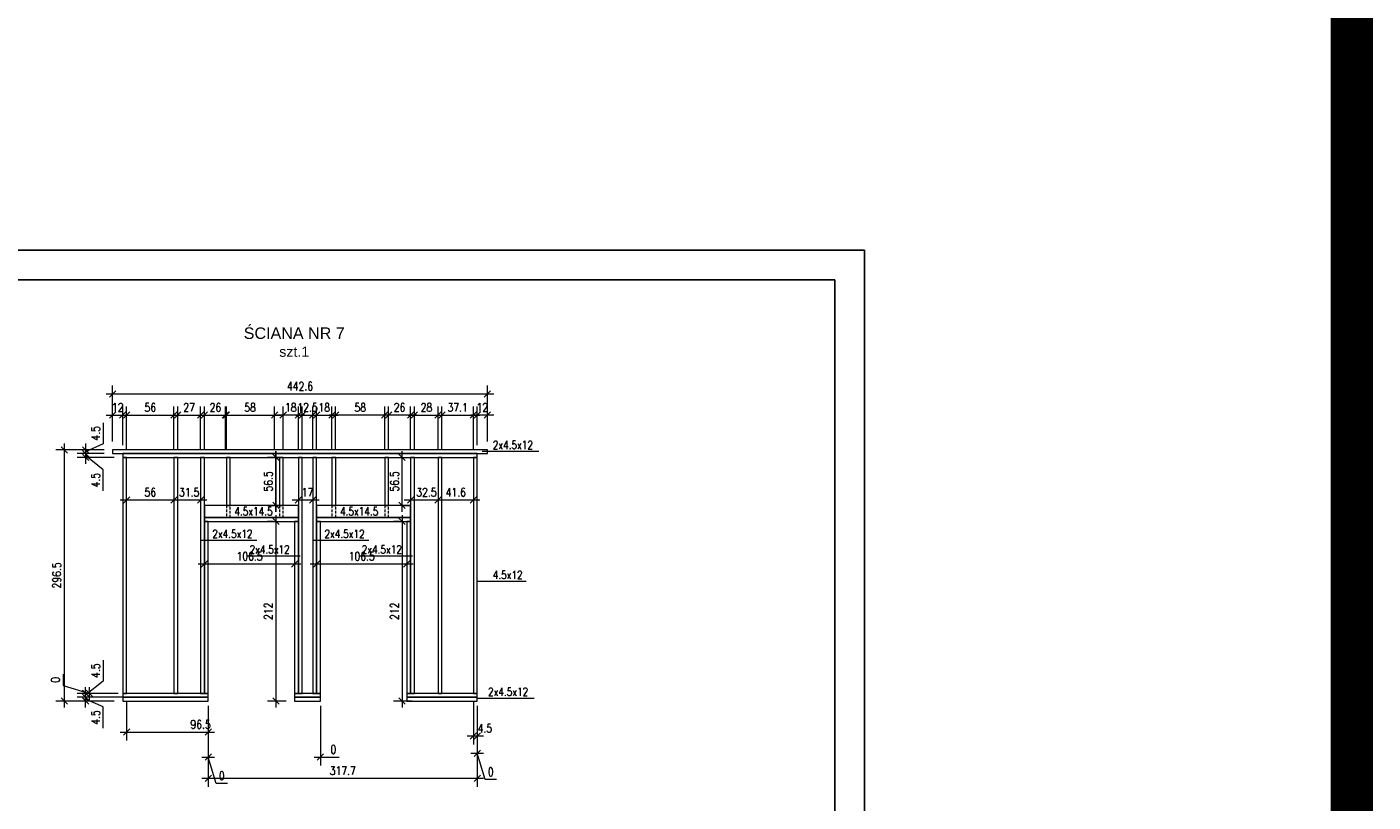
# Model space of a CAD drawing. Header units: inches. Extents: x 58893 to 70341, y -37691 to -31625.
# Tile 34 of 34: x 68751 to 70341, y -34350 to -33435. Entities that reach past the tile are written whole.
import ezdxf

# ---------------------------------------------------------------- set-up
doc = ezdxf.new("R2010")
doc.units = ezdxf.units.IN
doc.header["$MEASUREMENT"] = 0
doc.linetypes.add('DASHED', pattern=[19.05, 12.7, -6.35])
doc.layers.add('_tabelka', color=4, linetype='Continuous')
for name, color, linetype, lineweight in [('Drewno', 2, 'Continuous', 20), ('Opisy', 4, 'Continuous', 20), ('WYMIARY', 6, 'Continuous', 15)]:
    doc.layers.add(name, color=color, linetype=linetype, lineweight=lineweight)
doc.styles.add('1. Simplex', font='simplex.shx', dxfattribs={"width": 0.8})
doc.styles.add('Arial', font='arial.ttf')
doc.dimstyles.new('1_50', dxfattribs={"dimscale": 50, "dimtxt": 0.2, "dimasz": 0.15, "dimexe": 0.2, "dimexo": 0.2, "dimgap": 0.08, "dimtad": 1, "dimdec": 1, "dimzin": 9, "dimdsep": 46, "dimtxsty": '1. Simplex', "dimblk": 'OBLIQUE', "dimcen": 0.15, "dimdle": 0.15, "dimclrd": 256, "dimclre": 256, "dimclrt": 4, "dimadec": 1, "dimazin": 0, "dimtfac": 1, "dimtdec": 0, "dimtmove": 1, "dimatfit": 3, "dimfxl": 1, "dimlwd": -1, "dimlwe": -1, "dimarcsym": 0})

# ---------------------------------------------------------------- blocks, each defined once
blk = doc.blocks.new('_Oblique')
at = {"color": 0, "linetype": 'ByBlock', "lineweight": -2}
blk.add_line((-0.5, -0.5), (0.5, 0.5), dxfattribs=at)
blk = doc.blocks.new('*D424')
at = {"layer": 'Defpoints', "color": 0}
for p in [(69294.7, -33867.8), (68852.1, -33933.9), (69294.7, -33933.9)]:
    blk.add_point(p, dxfattribs=at)
at = {"layer": 'WYMIARY'}
for p, q in [((68852.1, -33923.9), (68852.1, -33857.8)), ((69294.7, -33923.9), (69294.7, -33857.8)), ((68844.6, -33867.8), (69302.2, -33867.8))]:
    blk.add_line(p, q, dxfattribs=at)
at = {"layer": 'WYMIARY', "xscale": 7.5, "yscale": 7.5, "zscale": 7.5, "rotation": 180}
blk.add_blockref('_Oblique', (68852.1, -33867.8), dxfattribs=at)
at = {"layer": 'WYMIARY', "xscale": 7.5, "yscale": 7.5, "zscale": 7.5}
blk.add_blockref('_Oblique', (69294.7, -33867.8), dxfattribs=at)
at = {"layer": 'WYMIARY', "color": 4, "insert": (69073.4, -33858.8), "char_height": 10, "attachment_point": 5, "style": '1. Simplex'}
blk.add_mtext('442.6', dxfattribs=at)
blk = doc.blocks.new('*D425')
at = {"layer": 'Defpoints', "color": 0}
for p in [(68965, -34225.9), (68965, -34230.4), (68965, -34296.5)]:
    blk.add_point(p, dxfattribs=at)
at = {"layer": 'WYMIARY'}
for p, q in [((68965, -34235.9), (68965, -34306.5)), ((68965, -34240.4), (68965, -34306.5)), ((68957.5, -34296.5), (68972.5, -34296.5)), ((68974.3, -34327.5), (68965, -34296.5)), ((68987.7, -34327.5), (68974.3, -34327.5))]:
    blk.add_line(p, q, dxfattribs=at)
at = {"layer": 'WYMIARY', "xscale": 7.5, "yscale": 7.5, "zscale": 7.5}
blk.add_blockref('_Oblique', (68965, -34296.5), dxfattribs=at)
at = {"layer": 'WYMIARY', "xscale": 7.5, "yscale": 7.5, "zscale": 7.5, "rotation": 180}
blk.add_blockref('_Oblique', (68965, -34296.5), dxfattribs=at)
at = {"layer": 'WYMIARY', "color": 4, "insert": (68981, -34318.5), "char_height": 10, "attachment_point": 5, "style": '1. Simplex'}
blk.add_mtext('0', dxfattribs=at)
blk = doc.blocks.new('*D426')
at = {"layer": 'Defpoints', "color": 0}
for p in [(68820.1, -34225.9), (68965, -34225.9), (68864.1, -34230.4)]:
    blk.add_point(p, dxfattribs=at)
at = {"layer": 'WYMIARY'}
for p, q in [((68955, -34225.9), (68810.1, -34225.9)), ((68820.1, -34237.9), (68820.1, -34218.4)), ((68841.1, -34237.4), (68820.1, -34228.1)), ((68854.1, -34230.4), (68810.1, -34230.4)), ((68841.1, -34262.2), (68841.1, -34237.4))]:
    blk.add_line(p, q, dxfattribs=at)
at = {"layer": 'WYMIARY', "xscale": 7.5, "yscale": 7.5, "zscale": 7.5}
for p, rotation in [((68820.1, -34225.9), 270), ((68820.1, -34230.4), 90)]:
    blk.add_blockref('_Oblique', p, dxfattribs=dict(at, rotation=rotation))
at = {"layer": 'WYMIARY', "color": 4, "insert": (68832.1, -34249.8), "char_height": 10, "attachment_point": 5, "rotation": 90, "style": '1. Simplex'}
blk.add_mtext('4.5', dxfattribs=at)
blk = doc.blocks.new('*D427')
at = {"layer": 'Defpoints', "color": 0}
for p in [(68820.1, -34221.4), (68864.1, -34221.4), (68864.1, -34225.9)]:
    blk.add_point(p, dxfattribs=at)
at = {"layer": 'WYMIARY'}
for p, q in [((68841.1, -34182.1), (68841.1, -34206.9)), ((68841.1, -34206.9), (68820.1, -34223.6)), ((68854.1, -34221.4), (68810.1, -34221.4)), ((68854.1, -34225.9), (68810.1, -34225.9)), ((68820.1, -34233.4), (68820.1, -34213.9))]:
    blk.add_line(p, q, dxfattribs=at)
at = {"layer": 'WYMIARY', "xscale": 7.5, "yscale": 7.5, "zscale": 7.5}
for p, rotation in [((68820.1, -34221.4), 270), ((68820.1, -34225.9), 90)]:
    blk.add_blockref('_Oblique', p, dxfattribs=dict(at, rotation=rotation))
at = {"layer": 'WYMIARY', "color": 4, "insert": (68832.1, -34194.5), "char_height": 10, "attachment_point": 5, "rotation": 90, "style": '1. Simplex'}
blk.add_mtext('4.5', dxfattribs=at)
blk = doc.blocks.new('*D428')
at = {"layer": 'Defpoints', "color": 0}
for p in [(68824.6, -34221.4), (68864.1, -34221.4), (68868.6, -34221.4)]:
    blk.add_point(p, dxfattribs=at)
at = {"layer": 'WYMIARY'}
for p, q in [((68793.6, -34198.7), (68793.6, -34212.1)), ((68793.6, -34212.1), (68824.6, -34221.4)), ((68854.1, -34221.4), (68814.6, -34221.4)), ((68858.6, -34221.4), (68814.6, -34221.4)), ((68824.6, -34228.9), (68824.6, -34213.9))]:
    blk.add_line(p, q, dxfattribs=at)
at = {"layer": 'WYMIARY', "xscale": 7.5, "yscale": 7.5, "zscale": 7.5}
for rotation in [90, 270]:
    blk.add_blockref('_Oblique', (68824.6, -34221.4), dxfattribs=dict(at, rotation=rotation))
at = {"layer": 'WYMIARY', "color": 4, "insert": (68784.6, -34205.4), "char_height": 10, "attachment_point": 5, "rotation": 90, "style": '1. Simplex'}
blk.add_mtext('0', dxfattribs=at)
blk = doc.blocks.new('*D429')
at = {"layer": 'Defpoints', "color": 0}
for p in [(68820.1, -33938.4), (68852.1, -33933.9), (68852.1, -33938.4)]:
    blk.add_point(p, dxfattribs=at)
at = {"layer": 'WYMIARY'}
for p, q in [((68841.1, -33902), (68841.1, -33926.8)), ((68820.1, -33926.4), (68820.1, -33945.9)), ((68842.1, -33933.9), (68810.1, -33933.9)), ((68842.1, -33938.4), (68810.1, -33938.4)), ((68841.1, -33926.8), (68820.1, -33936.1))]:
    blk.add_line(p, q, dxfattribs=at)
at = {"layer": 'WYMIARY', "xscale": 7.5, "yscale": 7.5, "zscale": 7.5}
for p, rotation in [((68820.1, -33933.9), 270), ((68820.1, -33938.4), 90)]:
    blk.add_blockref('_Oblique', p, dxfattribs=dict(at, rotation=rotation))
at = {"layer": 'WYMIARY', "color": 4, "insert": (68832.1, -33914.4), "char_height": 10, "attachment_point": 5, "rotation": 90, "style": '1. Simplex'}
blk.add_mtext('4.5', dxfattribs=at)
blk = doc.blocks.new('*D430')
at = {"layer": 'Defpoints', "color": 0}
for p in [(68852.1, -33938.4), (68820.1, -33942.9), (68864.1, -33942.9)]:
    blk.add_point(p, dxfattribs=at)
at = {"layer": 'WYMIARY'}
for p, q in [((68842.1, -33938.4), (68810.1, -33938.4)), ((68820.1, -33930.9), (68820.1, -33950.4)), ((68841.1, -33957.3), (68820.1, -33940.6)), ((68854.1, -33942.9), (68810.1, -33942.9)), ((68841.1, -33982.1), (68841.1, -33957.3))]:
    blk.add_line(p, q, dxfattribs=at)
at = {"layer": 'WYMIARY', "xscale": 7.5, "yscale": 7.5, "zscale": 7.5}
for p, rotation in [((68820.1, -33938.4), 270), ((68820.1, -33942.9), 90)]:
    blk.add_blockref('_Oblique', p, dxfattribs=dict(at, rotation=rotation))
at = {"layer": 'WYMIARY', "color": 4, "insert": (68832.1, -33969.7), "char_height": 10, "attachment_point": 5, "rotation": 90, "style": '1. Simplex'}
blk.add_mtext('4.5', dxfattribs=at)
blk = doc.blocks.new('*D431')
at = {"layer": 'Defpoints', "color": 0}
for p in [(68795.1, -33933.9), (68852.1, -33933.9), (68864.1, -34230.4)]:
    blk.add_point(p, dxfattribs=at)
at = {"layer": 'WYMIARY'}
for p, q in [((68795.1, -34237.9), (68795.1, -33926.4)), ((68842.1, -33933.9), (68785.1, -33933.9)), ((68854.1, -34230.4), (68785.1, -34230.4))]:
    blk.add_line(p, q, dxfattribs=at)
at = {"layer": 'WYMIARY', "xscale": 7.5, "yscale": 7.5, "zscale": 7.5}
for p, rotation in [((68795.1, -33933.9), 90), ((68795.1, -34230.4), 270)]:
    blk.add_blockref('_Oblique', p, dxfattribs=dict(at, rotation=rotation))
at = {"layer": 'WYMIARY', "color": 4, "insert": (68786.1, -34082.1), "char_height": 10, "attachment_point": 5, "rotation": 90, "style": '1. Simplex'}
blk.add_mtext('296.5', dxfattribs=at)
blk = doc.blocks.new('*D432')
at = {"layer": 'Defpoints', "color": 0}
for p in [(68924.5, -33942.9), (68924.5, -33993), (68868.6, -34221.4)]:
    blk.add_point(p, dxfattribs=at)
at = {"layer": 'WYMIARY'}
for p, q in [((68924.5, -33952.9), (68924.5, -34003)), ((68868.6, -34211.4), (68868.6, -33983)), ((68861.1, -33993), (68932, -33993))]:
    blk.add_line(p, q, dxfattribs=at)
at = {"layer": 'WYMIARY', "xscale": 7.5, "yscale": 7.5, "zscale": 7.5, "rotation": 180}
blk.add_blockref('_Oblique', (68868.6, -33993), dxfattribs=at)
at = {"layer": 'WYMIARY', "xscale": 7.5, "yscale": 7.5, "zscale": 7.5}
blk.add_blockref('_Oblique', (68924.5, -33993), dxfattribs=at)
at = {"layer": 'WYMIARY', "color": 4, "insert": (68896.6, -33984), "char_height": 10, "attachment_point": 5, "style": '1. Simplex'}
blk.add_mtext('56', dxfattribs=at)
blk = doc.blocks.new('*D433')
at = {"layer": 'Defpoints', "color": 0}
for p in [(68924.5, -33942.9), (68956, -33942.9), (68956, -33993)]:
    blk.add_point(p, dxfattribs=at)
at = {"layer": 'WYMIARY'}
for p, q in [((68924.5, -33952.9), (68924.5, -34003)), ((68956, -33952.9), (68956, -34003)), ((68917, -33993), (68963.5, -33993))]:
    blk.add_line(p, q, dxfattribs=at)
at = {"layer": 'WYMIARY', "xscale": 7.5, "yscale": 7.5, "zscale": 7.5, "rotation": 180}
blk.add_blockref('_Oblique', (68924.5, -33993), dxfattribs=at)
at = {"layer": 'WYMIARY', "xscale": 7.5, "yscale": 7.5, "zscale": 7.5}
blk.add_blockref('_Oblique', (68956, -33993), dxfattribs=at)
at = {"layer": 'WYMIARY', "color": 4, "insert": (68942.5, -33984), "char_height": 10, "attachment_point": 5, "style": '1. Simplex'}
blk.add_mtext('31.5', dxfattribs=at)
blk = doc.blocks.new('*D434')
at = {"layer": 'Defpoints', "color": 0}
for p in [(68960.5, -34018.4), (69067, -34018.4), (69067, -34068.5)]:
    blk.add_point(p, dxfattribs=at)
at = {"layer": 'WYMIARY'}
for p, q in [((68960.5, -34028.4), (68960.5, -34078.5)), ((69067, -34028.4), (69067, -34078.5)), ((68953, -34068.5), (69074.5, -34068.5))]:
    blk.add_line(p, q, dxfattribs=at)
at = {"layer": 'WYMIARY', "xscale": 7.5, "yscale": 7.5, "zscale": 7.5, "rotation": 180}
blk.add_blockref('_Oblique', (68960.5, -34068.5), dxfattribs=at)
at = {"layer": 'WYMIARY', "xscale": 7.5, "yscale": 7.5, "zscale": 7.5}
blk.add_blockref('_Oblique', (69067, -34068.5), dxfattribs=at)
at = {"layer": 'WYMIARY', "color": 4, "insert": (69013.8, -34059.5), "char_height": 10, "attachment_point": 5, "style": '1. Simplex'}
blk.add_mtext('106.5', dxfattribs=at)
blk = doc.blocks.new('*D435')
at = {"layer": 'Defpoints', "color": 0}
for p in [(69071.5, -33942.9), (69088.5, -33942.9), (69088.5, -33993)]:
    blk.add_point(p, dxfattribs=at)
at = {"layer": 'WYMIARY'}
for p, q in [((69071.5, -33952.9), (69071.5, -34003)), ((69088.5, -33952.9), (69088.5, -34003)), ((69064, -33993), (69096, -33993))]:
    blk.add_line(p, q, dxfattribs=at)
at = {"layer": 'WYMIARY', "xscale": 7.5, "yscale": 7.5, "zscale": 7.5, "rotation": 180}
blk.add_blockref('_Oblique', (69071.5, -33993), dxfattribs=at)
at = {"layer": 'WYMIARY', "xscale": 7.5, "yscale": 7.5, "zscale": 7.5}
blk.add_blockref('_Oblique', (69088.5, -33993), dxfattribs=at)
at = {"layer": 'WYMIARY', "color": 4, "insert": (69082.3, -33984), "char_height": 10, "attachment_point": 5, "style": '1. Simplex'}
blk.add_mtext('17', dxfattribs=at)
blk = doc.blocks.new('*D436')
at = {"layer": 'Defpoints', "color": 0}
for p in [(69093, -34018.4), (69199.5, -34018.4), (69199.5, -34068.5)]:
    blk.add_point(p, dxfattribs=at)
at = {"layer": 'WYMIARY'}
for p, q in [((69093, -34028.4), (69093, -34078.5)), ((69199.5, -34028.4), (69199.5, -34078.5)), ((69085.5, -34068.5), (69207, -34068.5))]:
    blk.add_line(p, q, dxfattribs=at)
at = {"layer": 'WYMIARY', "xscale": 7.5, "yscale": 7.5, "zscale": 7.5, "rotation": 180}
blk.add_blockref('_Oblique', (69093, -34068.5), dxfattribs=at)
at = {"layer": 'WYMIARY', "xscale": 7.5, "yscale": 7.5, "zscale": 7.5}
blk.add_blockref('_Oblique', (69199.5, -34068.5), dxfattribs=at)
at = {"layer": 'WYMIARY', "color": 4, "insert": (69146.3, -34059.5), "char_height": 10, "attachment_point": 5, "style": '1. Simplex'}
blk.add_mtext('106.5', dxfattribs=at)
blk = doc.blocks.new('*D437')
at = {"layer": 'Defpoints', "color": 0}
for p in [(69204, -33942.9), (69236.5, -33942.9), (69236.5, -33993)]:
    blk.add_point(p, dxfattribs=at)
at = {"layer": 'WYMIARY'}
for p, q in [((69204, -33952.9), (69204, -34003)), ((69236.5, -33952.9), (69236.5, -34003)), ((69196.5, -33993), (69244, -33993))]:
    blk.add_line(p, q, dxfattribs=at)
at = {"layer": 'WYMIARY', "xscale": 7.5, "yscale": 7.5, "zscale": 7.5, "rotation": 180}
blk.add_blockref('_Oblique', (69204, -33993), dxfattribs=at)
at = {"layer": 'WYMIARY', "xscale": 7.5, "yscale": 7.5, "zscale": 7.5}
blk.add_blockref('_Oblique', (69236.5, -33993), dxfattribs=at)
at = {"layer": 'WYMIARY', "color": 4, "insert": (69222.7, -33984), "char_height": 10, "attachment_point": 5, "style": '1. Simplex'}
blk.add_mtext('32.5', dxfattribs=at)
blk = doc.blocks.new('*D438')
at = {"layer": 'Defpoints', "color": 0}
for p in [(69236.5, -33942.9), (69278.2, -33942.9), (69278.2, -33993)]:
    blk.add_point(p, dxfattribs=at)
at = {"layer": 'WYMIARY'}
for p, q in [((69236.5, -33952.9), (69236.5, -34003)), ((69278.2, -33952.9), (69278.2, -34003)), ((69229, -33993), (69285.7, -33993))]:
    blk.add_line(p, q, dxfattribs=at)
at = {"layer": 'WYMIARY', "xscale": 7.5, "yscale": 7.5, "zscale": 7.5, "rotation": 180}
blk.add_blockref('_Oblique', (69236.5, -33993), dxfattribs=at)
at = {"layer": 'WYMIARY', "xscale": 7.5, "yscale": 7.5, "zscale": 7.5}
blk.add_blockref('_Oblique', (69278.2, -33993), dxfattribs=at)
at = {"layer": 'WYMIARY', "color": 4, "insert": (69257.4, -33984), "char_height": 10, "attachment_point": 5, "style": '1. Simplex'}
blk.add_mtext('41.6', dxfattribs=at)
blk = doc.blocks.new('*D439')
at = {"layer": 'Defpoints', "color": 0}
for p in [(69052, -34018.4), (69045, -34230.4), (69067, -34230.4)]:
    blk.add_point(p, dxfattribs=at)
at = {"layer": 'WYMIARY'}
for p, q in [((69042, -34018.4), (69035, -34018.4)), ((69045, -34010.9), (69045, -34237.9)), ((69057, -34230.4), (69035, -34230.4))]:
    blk.add_line(p, q, dxfattribs=at)
at = {"layer": 'WYMIARY', "xscale": 7.5, "yscale": 7.5, "zscale": 7.5}
for p, rotation in [((69045, -34018.4), 90), ((69045, -34230.4), 270)]:
    blk.add_blockref('_Oblique', p, dxfattribs=dict(at, rotation=rotation))
at = {"layer": 'WYMIARY', "color": 4, "insert": (69036, -34124.4), "char_height": 10, "attachment_point": 5, "rotation": 90, "style": '1. Simplex'}
blk.add_mtext('212', dxfattribs=at)
blk = doc.blocks.new('*D440')
at = {"layer": 'Defpoints', "color": 0}
for p in [(69097.5, -34225.9), (69097.5, -34230.4), (69097.5, -34296.5)]:
    blk.add_point(p, dxfattribs=at)
at = {"layer": 'WYMIARY'}
for p, q in [((69097.5, -34235.9), (69097.5, -34306.5)), ((69097.5, -34240.4), (69097.5, -34306.5)), ((69090, -34296.5), (69105, -34296.5)), ((69097.5, -34296.5), (69119.5, -34296.5))]:
    blk.add_line(p, q, dxfattribs=at)
at = {"layer": 'WYMIARY', "xscale": 7.5, "yscale": 7.5, "zscale": 7.5}
blk.add_blockref('_Oblique', (69097.5, -34296.5), dxfattribs=at)
at = {"layer": 'WYMIARY', "xscale": 7.5, "yscale": 7.5, "zscale": 7.5, "rotation": 180}
blk.add_blockref('_Oblique', (69097.5, -34296.5), dxfattribs=at)
at = {"layer": 'WYMIARY', "color": 4, "insert": (69112.8, -34287.5), "char_height": 10, "attachment_point": 5, "style": '1. Simplex'}
blk.add_mtext('0', dxfattribs=at)
blk = doc.blocks.new('*D441')
at = {"layer": 'Defpoints', "color": 0}
for p in [(69282.7, -34225.9), (69282.7, -34230.4), (69282.7, -34292)]:
    blk.add_point(p, dxfattribs=at)
at = {"layer": 'WYMIARY'}
for p, q in [((69282.7, -34235.9), (69282.7, -34302)), ((69282.7, -34240.4), (69282.7, -34302)), ((69275.2, -34292), (69290.2, -34292)), ((69292, -34323), (69282.7, -34292)), ((69305.3, -34323), (69292, -34323))]:
    blk.add_line(p, q, dxfattribs=at)
at = {"layer": 'WYMIARY', "xscale": 7.5, "yscale": 7.5, "zscale": 7.5}
blk.add_blockref('_Oblique', (69282.7, -34292), dxfattribs=at)
at = {"layer": 'WYMIARY', "xscale": 7.5, "yscale": 7.5, "zscale": 7.5, "rotation": 180}
blk.add_blockref('_Oblique', (69282.7, -34292), dxfattribs=at)
at = {"layer": 'WYMIARY', "color": 4, "insert": (69298.7, -34314), "char_height": 10, "attachment_point": 5, "style": '1. Simplex'}
blk.add_mtext('0', dxfattribs=at)
blk = doc.blocks.new('*D442')
at = {"layer": 'Defpoints', "color": 0}
for p in [(68965, -34225.9), (69282.7, -34230.4), (69282.7, -34321.5)]:
    blk.add_point(p, dxfattribs=at)
at = {"layer": 'WYMIARY'}
for p, q in [((68965, -34235.9), (68965, -34331.5)), ((69282.7, -34240.4), (69282.7, -34331.5)), ((68957.5, -34321.5), (69290.2, -34321.5))]:
    blk.add_line(p, q, dxfattribs=at)
at = {"layer": 'WYMIARY', "xscale": 7.5, "yscale": 7.5, "zscale": 7.5, "rotation": 180}
blk.add_blockref('_Oblique', (68965, -34321.5), dxfattribs=at)
at = {"layer": 'WYMIARY', "xscale": 7.5, "yscale": 7.5, "zscale": 7.5}
blk.add_blockref('_Oblique', (69282.7, -34321.5), dxfattribs=at)
at = {"layer": 'WYMIARY', "color": 4, "insert": (69123.9, -34312.5), "char_height": 10, "attachment_point": 5, "style": '1. Simplex'}
blk.add_mtext('317.7', dxfattribs=at)
blk = doc.blocks.new('*D443')
at = {"layer": 'Defpoints', "color": 0}
for p in [(68924.5, -33892.8), (68868.6, -33942.9), (68924.5, -33942.9)]:
    blk.add_point(p, dxfattribs=at)
at = {"layer": 'WYMIARY'}
for p, q in [((68861.1, -33892.8), (68932, -33892.8)), ((68868.6, -33932.9), (68868.6, -33882.8)), ((68924.5, -33932.9), (68924.5, -33882.8))]:
    blk.add_line(p, q, dxfattribs=at)
at = {"layer": 'WYMIARY', "xscale": 7.5, "yscale": 7.5, "zscale": 7.5, "rotation": 180}
blk.add_blockref('_Oblique', (68868.6, -33892.8), dxfattribs=at)
at = {"layer": 'WYMIARY', "xscale": 7.5, "yscale": 7.5, "zscale": 7.5}
blk.add_blockref('_Oblique', (68924.5, -33892.8), dxfattribs=at)
at = {"layer": 'WYMIARY', "color": 4, "insert": (68896.6, -33883.8), "char_height": 10, "attachment_point": 5, "style": '1. Simplex'}
blk.add_mtext('56', dxfattribs=at)
blk = doc.blocks.new('*D444')
at = {"layer": 'Defpoints', "color": 0}
for p in [(68956, -33892.8), (68929, -33942.9), (68956, -33942.9)]:
    blk.add_point(p, dxfattribs=at)
at = {"layer": 'WYMIARY'}
for p, q in [((68921.5, -33892.8), (68963.5, -33892.8)), ((68929, -33932.9), (68929, -33882.8)), ((68956, -33932.9), (68956, -33882.8))]:
    blk.add_line(p, q, dxfattribs=at)
at = {"layer": 'WYMIARY', "xscale": 7.5, "yscale": 7.5, "zscale": 7.5, "rotation": 180}
blk.add_blockref('_Oblique', (68929, -33892.8), dxfattribs=at)
at = {"layer": 'WYMIARY', "xscale": 7.5, "yscale": 7.5, "zscale": 7.5}
blk.add_blockref('_Oblique', (68956, -33892.8), dxfattribs=at)
at = {"layer": 'WYMIARY', "color": 4, "insert": (68942.4, -33883.8), "char_height": 10, "attachment_point": 5, "style": '1. Simplex'}
blk.add_mtext('27', dxfattribs=at)
blk = doc.blocks.new('*D445')
at = {"layer": 'Defpoints', "color": 0}
for p in [(69088.5, -33892.8), (69076, -33942.9), (69088.5, -33942.9)]:
    blk.add_point(p, dxfattribs=at)
at = {"layer": 'WYMIARY'}
for p, q in [((69068.5, -33892.8), (69096, -33892.8)), ((69076, -33932.9), (69076, -33882.8)), ((69088.5, -33932.9), (69088.5, -33882.8))]:
    blk.add_line(p, q, dxfattribs=at)
at = {"layer": 'WYMIARY', "xscale": 7.5, "yscale": 7.5, "zscale": 7.5, "rotation": 180}
blk.add_blockref('_Oblique', (69076, -33892.8), dxfattribs=at)
at = {"layer": 'WYMIARY', "xscale": 7.5, "yscale": 7.5, "zscale": 7.5}
blk.add_blockref('_Oblique', (69088.5, -33892.8), dxfattribs=at)
at = {"layer": 'WYMIARY', "color": 4, "insert": (69082.3, -33883.8), "char_height": 10, "attachment_point": 5, "style": '1. Simplex'}
blk.add_mtext('12.5', dxfattribs=at)
blk = doc.blocks.new('*D446')
at = {"layer": 'Defpoints', "color": 0}
for p in [(69236.5, -33892.8), (69208.5, -33942.9), (69236.5, -33942.9)]:
    blk.add_point(p, dxfattribs=at)
at = {"layer": 'WYMIARY'}
for p, q in [((69201, -33892.8), (69244, -33892.8)), ((69208.5, -33932.9), (69208.5, -33882.8)), ((69236.5, -33932.9), (69236.5, -33882.8))]:
    blk.add_line(p, q, dxfattribs=at)
at = {"layer": 'WYMIARY', "xscale": 7.5, "yscale": 7.5, "zscale": 7.5, "rotation": 180}
blk.add_blockref('_Oblique', (69208.5, -33892.8), dxfattribs=at)
at = {"layer": 'WYMIARY', "xscale": 7.5, "yscale": 7.5, "zscale": 7.5}
blk.add_blockref('_Oblique', (69236.5, -33892.8), dxfattribs=at)
at = {"layer": 'WYMIARY', "color": 4, "insert": (69222.7, -33883.8), "char_height": 10, "attachment_point": 5, "style": '1. Simplex'}
blk.add_mtext('28', dxfattribs=at)
blk = doc.blocks.new('*D447')
at = {"layer": 'Defpoints', "color": 0}
for p in [(69278.2, -33892.8), (69241, -33942.9), (69278.2, -33942.9)]:
    blk.add_point(p, dxfattribs=at)
at = {"layer": 'WYMIARY'}
for p, q in [((69233.5, -33892.8), (69285.7, -33892.8)), ((69241, -33932.9), (69241, -33882.8)), ((69278.2, -33932.9), (69278.2, -33882.8))]:
    blk.add_line(p, q, dxfattribs=at)
at = {"layer": 'WYMIARY', "xscale": 7.5, "yscale": 7.5, "zscale": 7.5, "rotation": 180}
blk.add_blockref('_Oblique', (69241, -33892.8), dxfattribs=at)
at = {"layer": 'WYMIARY', "xscale": 7.5, "yscale": 7.5, "zscale": 7.5}
blk.add_blockref('_Oblique', (69278.2, -33892.8), dxfattribs=at)
at = {"layer": 'WYMIARY', "color": 4, "insert": (69259.6, -33883.8), "char_height": 10, "attachment_point": 5, "style": '1. Simplex'}
blk.add_mtext('37.1', dxfattribs=at)
blk = doc.blocks.new('*D448')
at = {"layer": 'Defpoints', "color": 0}
for p in [(68986.5, -33892.8), (68960.5, -33942.9), (68986.5, -33942.9)]:
    blk.add_point(p, dxfattribs=at)
at = {"layer": 'WYMIARY'}
for p, q in [((68953, -33892.8), (68994, -33892.8)), ((68960.5, -33932.9), (68960.5, -33882.8)), ((68986.5, -33932.9), (68986.5, -33882.8))]:
    blk.add_line(p, q, dxfattribs=at)
at = {"layer": 'WYMIARY', "xscale": 7.5, "yscale": 7.5, "zscale": 7.5, "rotation": 180}
blk.add_blockref('_Oblique', (68960.5, -33892.8), dxfattribs=at)
at = {"layer": 'WYMIARY', "xscale": 7.5, "yscale": 7.5, "zscale": 7.5}
blk.add_blockref('_Oblique', (68986.5, -33892.8), dxfattribs=at)
at = {"layer": 'WYMIARY', "color": 4, "insert": (68973.5, -33883.8), "char_height": 10, "attachment_point": 5, "style": '1. Simplex'}
blk.add_mtext('26', dxfattribs=at)
blk = doc.blocks.new('*D449')
at = {"layer": 'Defpoints', "color": 0}
for p in [(69043.4, -33892.8), (68985.4, -33942.9), (69043.4, -33942.9)]:
    blk.add_point(p, dxfattribs=at)
at = {"layer": 'WYMIARY'}
for p, q in [((68977.9, -33892.8), (69050.9, -33892.8)), ((68985.4, -33932.9), (68985.4, -33882.8)), ((69043.4, -33932.9), (69043.4, -33882.8))]:
    blk.add_line(p, q, dxfattribs=at)
at = {"layer": 'WYMIARY', "xscale": 7.5, "yscale": 7.5, "zscale": 7.5, "rotation": 180}
blk.add_blockref('_Oblique', (68985.4, -33892.8), dxfattribs=at)
at = {"layer": 'WYMIARY', "xscale": 7.5, "yscale": 7.5, "zscale": 7.5}
blk.add_blockref('_Oblique', (69043.4, -33892.8), dxfattribs=at)
at = {"layer": 'WYMIARY', "color": 4, "insert": (69014.4, -33883.8), "char_height": 10, "attachment_point": 5, "style": '1. Simplex'}
blk.add_mtext('58', dxfattribs=at)
blk = doc.blocks.new('*D450')
at = {"layer": 'Defpoints', "color": 0}
for p in [(68864.1, -33892.8), (68852.1, -33933.9), (68864.1, -33938.4)]:
    blk.add_point(p, dxfattribs=at)
at = {"layer": 'WYMIARY'}
for p, q in [((68844.6, -33892.8), (68871.6, -33892.8)), ((68852.1, -33923.9), (68852.1, -33882.8)), ((68864.1, -33928.4), (68864.1, -33882.8))]:
    blk.add_line(p, q, dxfattribs=at)
at = {"layer": 'WYMIARY', "xscale": 7.5, "yscale": 7.5, "zscale": 7.5, "rotation": 180}
blk.add_blockref('_Oblique', (68852.1, -33892.8), dxfattribs=at)
at = {"layer": 'WYMIARY', "xscale": 7.5, "yscale": 7.5, "zscale": 7.5}
blk.add_blockref('_Oblique', (68864.1, -33892.8), dxfattribs=at)
at = {"layer": 'WYMIARY', "color": 4, "insert": (68858.1, -33883.8), "char_height": 10, "attachment_point": 5, "style": '1. Simplex'}
blk.add_mtext('12', dxfattribs=at)
blk = doc.blocks.new('*D451')
at = {"layer": 'Defpoints', "color": 0}
for p in [(69282.7, -33892.8), (69282.7, -33938.4), (69294.7, -33933.9)]:
    blk.add_point(p, dxfattribs=at)
at = {"layer": 'WYMIARY'}
for p, q in [((69302.2, -33892.8), (69275.2, -33892.8)), ((69282.7, -33928.4), (69282.7, -33882.8)), ((69294.7, -33923.9), (69294.7, -33882.8))]:
    blk.add_line(p, q, dxfattribs=at)
at = {"layer": 'WYMIARY', "xscale": 7.5, "yscale": 7.5, "zscale": 7.5, "rotation": 180}
blk.add_blockref('_Oblique', (69282.7, -33892.8), dxfattribs=at)
at = {"layer": 'WYMIARY', "xscale": 7.5, "yscale": 7.5, "zscale": 7.5}
blk.add_blockref('_Oblique', (69294.7, -33892.8), dxfattribs=at)
at = {"layer": 'WYMIARY', "color": 4, "insert": (69288.7, -33883.8), "char_height": 10, "attachment_point": 5, "style": '1. Simplex'}
blk.add_mtext('12', dxfattribs=at)
blk = doc.blocks.new('*D452')
at = {"layer": 'Defpoints', "color": 0}
for p in [(68868.6, -34221.4), (68965, -34225.9), (68965, -34267)]:
    blk.add_point(p, dxfattribs=at)
at = {"layer": 'WYMIARY'}
for p, q in [((68868.6, -34231.4), (68868.6, -34277)), ((68965, -34235.9), (68965, -34277)), ((68861.1, -34267), (68972.5, -34267))]:
    blk.add_line(p, q, dxfattribs=at)
at = {"layer": 'WYMIARY', "xscale": 7.5, "yscale": 7.5, "zscale": 7.5, "rotation": 180}
blk.add_blockref('_Oblique', (68868.6, -34267), dxfattribs=at)
at = {"layer": 'WYMIARY', "xscale": 7.5, "yscale": 7.5, "zscale": 7.5}
blk.add_blockref('_Oblique', (68965, -34267), dxfattribs=at)
at = {"layer": 'WYMIARY', "color": 4, "insert": (68956, -34258), "char_height": 10, "attachment_point": 5, "style": '1. Simplex'}
blk.add_mtext('96.5', dxfattribs=at)
blk = doc.blocks.new('*D453')
at = {"layer": 'Defpoints', "color": 0}
for p in [(69053.5, -33892.8), (69053.5, -33942.9), (69071.5, -33942.9)]:
    blk.add_point(p, dxfattribs=at)
at = {"layer": 'WYMIARY'}
for p, q in [((69079, -33892.8), (69046, -33892.8)), ((69053.5, -33932.9), (69053.5, -33882.8)), ((69071.5, -33932.9), (69071.5, -33882.8))]:
    blk.add_line(p, q, dxfattribs=at)
at = {"layer": 'WYMIARY', "xscale": 7.5, "yscale": 7.5, "zscale": 7.5, "rotation": 180}
blk.add_blockref('_Oblique', (69053.5, -33892.8), dxfattribs=at)
at = {"layer": 'WYMIARY', "xscale": 7.5, "yscale": 7.5, "zscale": 7.5}
blk.add_blockref('_Oblique', (69071.5, -33892.8), dxfattribs=at)
at = {"layer": 'WYMIARY', "color": 4, "insert": (69062.5, -33883.8), "char_height": 10, "attachment_point": 5, "style": '1. Simplex'}
blk.add_mtext('18', dxfattribs=at)
blk = doc.blocks.new('*D454')
at = {"layer": 'Defpoints', "color": 0}
for p in [(69178, -33892.8), (69178, -33942.9), (69204, -33942.9)]:
    blk.add_point(p, dxfattribs=at)
at = {"layer": 'WYMIARY'}
for p, q in [((69211.5, -33892.8), (69170.5, -33892.8)), ((69178, -33932.9), (69178, -33882.8)), ((69204, -33932.9), (69204, -33882.8))]:
    blk.add_line(p, q, dxfattribs=at)
at = {"layer": 'WYMIARY', "xscale": 7.5, "yscale": 7.5, "zscale": 7.5, "rotation": 180}
blk.add_blockref('_Oblique', (69178, -33892.8), dxfattribs=at)
at = {"layer": 'WYMIARY', "xscale": 7.5, "yscale": 7.5, "zscale": 7.5}
blk.add_blockref('_Oblique', (69204, -33892.8), dxfattribs=at)
at = {"layer": 'WYMIARY', "color": 4, "insert": (69191, -33883.8), "char_height": 10, "attachment_point": 5, "style": '1. Simplex'}
blk.add_mtext('26', dxfattribs=at)
blk = doc.blocks.new('*D455')
at = {"layer": 'Defpoints', "color": 0}
for p in [(69115.5, -33892.8), (69115.5, -33942.9), (69173.5, -33942.9)]:
    blk.add_point(p, dxfattribs=at)
at = {"layer": 'WYMIARY'}
for p, q in [((69181, -33892.8), (69108, -33892.8)), ((69115.5, -33932.9), (69115.5, -33882.8)), ((69173.5, -33932.9), (69173.5, -33882.8))]:
    blk.add_line(p, q, dxfattribs=at)
at = {"layer": 'WYMIARY', "xscale": 7.5, "yscale": 7.5, "zscale": 7.5, "rotation": 180}
blk.add_blockref('_Oblique', (69115.5, -33892.8), dxfattribs=at)
at = {"layer": 'WYMIARY', "xscale": 7.5, "yscale": 7.5, "zscale": 7.5}
blk.add_blockref('_Oblique', (69173.5, -33892.8), dxfattribs=at)
at = {"layer": 'WYMIARY', "color": 4, "insert": (69144.5, -33883.8), "char_height": 10, "attachment_point": 5, "style": '1. Simplex'}
blk.add_mtext('58', dxfattribs=at)
blk = doc.blocks.new('*D456')
at = {"layer": 'Defpoints', "color": 0}
for p in [(69111, -33892.8), (69093, -33942.9), (69111, -33942.9)]:
    blk.add_point(p, dxfattribs=at)
at = {"layer": 'WYMIARY'}
for p, q in [((69085.5, -33892.8), (69118.5, -33892.8)), ((69093, -33932.9), (69093, -33882.8)), ((69111, -33932.9), (69111, -33882.8))]:
    blk.add_line(p, q, dxfattribs=at)
at = {"layer": 'WYMIARY', "xscale": 7.5, "yscale": 7.5, "zscale": 7.5, "rotation": 180}
blk.add_blockref('_Oblique', (69093, -33892.8), dxfattribs=at)
at = {"layer": 'WYMIARY', "xscale": 7.5, "yscale": 7.5, "zscale": 7.5}
blk.add_blockref('_Oblique', (69111, -33892.8), dxfattribs=at)
at = {"layer": 'WYMIARY', "color": 4, "insert": (69102, -33883.8), "char_height": 10, "attachment_point": 5, "style": '1. Simplex'}
blk.add_mtext('18', dxfattribs=at)
blk = doc.blocks.new('*D542')
at = {"layer": 'Defpoints', "color": 0}
for p in [(69201, -34018.4), (69194, -34230.4), (69216, -34230.4)]:
    blk.add_point(p, dxfattribs=at)
at = {"layer": 'WYMIARY'}
for p, q in [((69191, -34018.4), (69184, -34018.4)), ((69194, -34010.9), (69194, -34237.9)), ((69206, -34230.4), (69184, -34230.4))]:
    blk.add_line(p, q, dxfattribs=at)
at = {"layer": 'WYMIARY', "xscale": 7.5, "yscale": 7.5, "zscale": 7.5}
for p, rotation in [((69194, -34018.4), 90), ((69194, -34230.4), 270)]:
    blk.add_blockref('_Oblique', p, dxfattribs=dict(at, rotation=rotation))
at = {"layer": 'WYMIARY', "color": 4, "insert": (69185, -34124.4), "char_height": 10, "attachment_point": 5, "rotation": 90, "style": '1. Simplex'}
blk.add_mtext('212', dxfattribs=at)
blk = doc.blocks.new('*D543')
at = {"layer": 'Defpoints', "color": 0}
for p in [(69185, -33942.9), (69194, -33942.9), (69185, -33999.4)]:
    blk.add_point(p, dxfattribs=at)
at = {"layer": 'WYMIARY'}
for p, q in [((69194, -34006.9), (69194, -33935.4)), ((69195, -33942.9), (69204, -33942.9)), ((69195, -33999.4), (69204, -33999.4))]:
    blk.add_line(p, q, dxfattribs=at)
at = {"layer": 'WYMIARY', "xscale": 7.5, "yscale": 7.5, "zscale": 7.5}
for p, rotation in [((69194, -33942.9), 90), ((69194, -33999.4), 270)]:
    blk.add_blockref('_Oblique', p, dxfattribs=dict(at, rotation=rotation))
at = {"layer": 'WYMIARY', "color": 4, "insert": (69185, -33971.1), "char_height": 10, "attachment_point": 5, "rotation": 90, "style": '1. Simplex'}
blk.add_mtext('56.5', dxfattribs=at)
blk = doc.blocks.new('*D598')
at = {"layer": 'Defpoints', "color": 0}
for p in [(69278.2, -34221.4), (69282.7, -34230.4), (69282.7, -34271.5)]:
    blk.add_point(p, dxfattribs=at)
at = {"layer": 'WYMIARY'}
for p, q in [((69278.2, -34231.4), (69278.2, -34281.5)), ((69282.7, -34240.4), (69282.7, -34281.5)), ((69270.7, -34271.5), (69290.2, -34271.5))]:
    blk.add_line(p, q, dxfattribs=at)
at = {"layer": 'WYMIARY', "xscale": 7.5, "yscale": 7.5, "zscale": 7.5}
blk.add_blockref('_Oblique', (69278.2, -34271.5), dxfattribs=at)
at = {"layer": 'WYMIARY', "xscale": 7.5, "yscale": 7.5, "zscale": 7.5, "rotation": 180}
blk.add_blockref('_Oblique', (69282.7, -34271.5), dxfattribs=at)
at = {"layer": 'WYMIARY', "color": 4, "insert": (69291.7, -34262.5), "char_height": 10, "attachment_point": 5, "style": '1. Simplex'}
blk.add_mtext('4.5', dxfattribs=at)
blk = doc.blocks.new('*D605')
for p, q in [((69045, -34006.9), (69045, -33935.4)), ((69051.9, -33942.9), (69035, -33942.9)), ((69051.9, -33999.4), (69035, -33999.4))]:
    blk.add_line(p, q)
at = {"layer": 'Defpoints', "color": 0}
for p in [(69045, -33942.9), (69061.9, -33942.9), (69061.9, -33999.4)]:
    blk.add_point(p, dxfattribs=at)
at = {"xscale": 7.5, "yscale": 7.5, "zscale": 7.5}
for p, rotation in [((69045, -33942.9), 90), ((69045, -33999.4), 270)]:
    blk.add_blockref('_Oblique', p, dxfattribs=dict(at, rotation=rotation))
at = {"color": 4, "insert": (69036, -33971.1), "char_height": 10, "attachment_point": 5, "rotation": 90, "style": '1. Simplex'}
blk.add_mtext('56.5', dxfattribs=at)

msp = doc.modelspace()

# ---------------------------------------------------------------- linework, layer by layer
at = {"color": 1, "const_width": 50}
msp.add_lwpolyline([(58917.644, -31650.444), (70315.694, -31650.444), (70315.694, -37666.345), (58917.644, -37666.345)], close=True, dxfattribs=at)
at = {"layer": '_tabelka', "linetype": 'Continuous', "ltscale": 10}
for points in [[(67640, -35183.405), (69740, -35183.405), (69740, -33698.405), (67640, -33698.405)], [(67740, -35148.405), (69705, -35148.405), (69705, -33733.405), (67740, -33733.405)]]:
    msp.add_lwpolyline(points, close=True, dxfattribs=at)
at = {"layer": 'Drewno'}
for p, q in [((68992.539, -33933.886), (68970.039, -33933.886)), ((69125.039, -33933.886), (69102.539, -33933.886)), ((68977.539, -34018.386), (69000.039, -34018.386))]:
    msp.add_line(p, q, dxfattribs=at)
for points in [[(68852.089, -33933.886), (68852.089, -33938.386), (69294.689, -33938.386), (69294.689, -33933.886)], [(68864.089, -33938.386), (68864.089, -33942.886), (69282.689, -33942.886), (69282.689, -33938.386)], [(68864.089, -34221.386), (68868.589, -34221.386), (68868.589, -33942.886), (68864.089, -33942.886)], [(68929.039, -33942.886), (68924.539, -33942.886), (68924.539, -34221.386), (68929.039, -34221.386)], [(68960.539, -33942.886), (68956.039, -33942.886), (68956.039, -34221.386), (68960.539, -34221.386)], [(68991.039, -33942.886), (68986.539, -33942.886), (68986.539, -33999.386), (68991.039, -33999.386)], [(69053.539, -33942.886), (69049.039, -33942.886), (69049.039, -33999.386), (69053.539, -33999.386)], [(69076.039, -33942.886), (69071.539, -33942.886), (69071.539, -34221.386), (69076.039, -34221.386)], [(69093.039, -33942.886), (69088.539, -33942.886), (69088.539, -34221.386), (69093.039, -34221.386)], [(69115.539, -33942.886), (69111.039, -33942.886), (69111.039, -33999.386), (69115.539, -33999.386)], [(69178.039, -33942.886), (69173.539, -33942.886), (69173.539, -33999.386), (69178.039, -33999.386)], [(69208.539, -33942.886), (69204.039, -33942.886), (69204.039, -34221.386), (69208.539, -34221.386)], [(69241.039, -33942.886), (69236.539, -33942.886), (69236.539, -34221.386), (69241.039, -34221.386)], [(69282.689, -33942.886), (69278.189, -33942.886), (69278.189, -34221.386), (69282.689, -34221.386)], [(69071.539, -34013.886), (69071.539, -33999.386), (68960.539, -33999.386), (68960.539, -34013.886)], [(69204.039, -34013.886), (69204.039, -33999.386), (69093.039, -33999.386), (69093.039, -34013.886)], [(69071.539, -34018.386), (69071.539, -34013.886), (68960.539, -34013.886), (68960.539, -34018.386)], [(68965.039, -34018.386), (68960.539, -34018.386), (68960.539, -34221.386), (68965.039, -34221.386)], [(69071.539, -34018.386), (69067.039, -34018.386), (69067.039, -34221.386), (69071.539, -34221.386)], [(69204.039, -34018.386), (69204.039, -34013.886), (69093.039, -34013.886), (69093.039, -34018.386)], [(69097.539, -34018.386), (69093.039, -34018.386), (69093.039, -34221.386), (69097.539, -34221.386)], [(69204.039, -34018.386), (69199.539, -34018.386), (69199.539, -34221.386), (69204.039, -34221.386)], [(68965.039, -34225.886), (68965.039, -34221.386), (68864.089, -34221.386), (68864.089, -34225.886)], [(68965.039, -34230.386), (68965.039, -34225.886), (68864.089, -34225.886), (68864.089, -34230.386)], [(69097.539, -34225.886), (69097.539, -34221.386), (69067.039, -34221.386), (69067.039, -34225.886)], [(69097.539, -34230.386), (69097.539, -34225.886), (69067.039, -34225.886), (69067.039, -34230.386)], [(69282.689, -34225.886), (69282.689, -34221.386), (69199.539, -34221.386), (69199.539, -34225.886)], [(69282.689, -34230.386), (69282.689, -34225.886), (69199.539, -34225.886), (69199.539, -34230.386)]]:
    msp.add_lwpolyline(points, close=True, dxfattribs=at)
at = {"layer": 'Drewno', "color": 9, "linetype": 'DASHED', "ltscale": 0.25}
for points in [[(68991.039, -33999.386), (68986.539, -33999.386), (68986.539, -34013.886), (68991.039, -34013.886)], [(69053.539, -33999.386), (69049.039, -33999.386), (69049.039, -34013.886), (69053.539, -34013.886)], [(69115.539, -33999.386), (69111.039, -33999.386), (69111.039, -34013.886), (69115.539, -34013.886)], [(69178.039, -33999.386), (69173.539, -33999.386), (69173.539, -34013.886), (69178.039, -34013.886)]]:
    msp.add_lwpolyline(points, close=True, dxfattribs=at)
at = {"layer": 'WYMIARY'}
for p, q in [((69355.561, -33935.955), (69288.465, -33935.955)), ((69022.313, -34040.849), (68957.217, -34040.849)), ((69154.813, -34040.849), (69089.717, -34040.849)), ((69073.756, -34059.266), (69011.16, -34059.266)), ((69206.256, -34059.266), (69143.66, -34059.266)), ((69340.561, -34089.309), (69282.689, -34089.309)), ((69349.946, -34227.208), (69282.85, -34227.208))]:
    msp.add_line(p, q, dxfattribs=at)

# ---------------------------------------------------------------- texts
at = {"layer": 'Opisy', "color": 7, "lineweight": 0, "insert": (69066.567, -33806.807), "char_height": 13.6, "width": 172.96324, "attachment_point": 5, "style": 'Arial'}
msp.add_mtext('ŚCIANA NR 7\\P\\C4;\\H0.8823529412x;szt.1', dxfattribs=at)
at = {"layer": 'Opisy', "char_height": 9.6, "width": 208.09715, "attachment_point": 4, "style": '1. Simplex'}
for s, insert in [('\\A1;2x4.5x12 ', (69301.061, -33928.155)), ('\\A1;4.5x14.5 ', (68995.93, -34006.484)), ('\\A1;4.5x14.5 ', (69120.715, -34006.484)), ('\\A1;2x4.5x12 ', (68969.813, -34033.049)), ('\\A1;2x4.5x12 ', (69102.313, -34033.049)), ('\\A1;2x4.5x12 ', (69013.807, -34051.466)), ('\\A1;2x4.5x12 ', (69146.307, -34051.466)), ('\\A1;4.5x12 ', (69301.061, -34081.509)), ('\\A1;2x4.5x12 ', (69295.446, -34219.408))]:
    msp.add_mtext(s, dxfattribs=dict(at, insert=insert))

# ---------------------------------------------------------------- dimensions: what is measured, and where the dimension line sits
dim = msp.add_linear_dim(base=(69044.999, -33942.886), p1=(69061.909, -33999.386), p2=(69061.909, -33942.886), angle=90, dimstyle='1_50', override={"dimfxl": 5, "dimfxlon": 1})
dim.commit()
dim.dimension.update_dxf_attribs({"geometry": '*D605', "text_midpoint": (69035.999, -33971.136)})
at = {"layer": 'WYMIARY'}
for base, p1, p2, picture, middle in [((69294.689, -33867.768), (68852.089, -33933.886), (69294.689, -33933.886), '*D424', (69073.389, -33858.768)), ((68924.538600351, -33892.767709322), (68868.588600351, -33942.886268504), (68924.538600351, -33942.886268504), '*D443', (68896.563600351, -33883.767709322)), ((69043.423, -33892.768), (68985.423, -33942.886), (69043.423, -33942.886), '*D449', (69014.423, -33883.768)), ((69278.188600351, -33892.767709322), (69241.038600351, -33942.886268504), (69278.188600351, -33942.886268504), '*D447', (69259.613600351, -33883.767709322)), ((68924.538600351, -33993.004827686), (68868.588600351, -34221.386268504), (68924.538600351, -33942.886268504), '*D432', (68896.563600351, -33984.004827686)), ((69278.188600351, -33993.004827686), (69236.538600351, -33942.886268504), (69278.188600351, -33942.886268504), '*D438', (69257.363600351, -33984.004827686)), ((69067.039, -34068.505), (68960.539, -34018.386), (69067.039, -34018.386), '*D434', (69013.789, -34059.505)), ((69199.539, -34068.505), (69093.039, -34018.386), (69199.539, -34018.386), '*D436', (69146.289, -34059.505)), ((68965.038600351, -34296.504827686), (68965.038600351, -34225.886268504), (68965.038600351, -34230.386268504), '*D425', (68978.338607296, -34318.504827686)), ((69282.688600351, -34321.504827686), (68965.038600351, -34225.886268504), (69282.688600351, -34230.386268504), '*D442', (69123.863600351, -34312.504827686)), ((69282.688600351, -34292.004827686), (69282.688600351, -34230.386268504), (69282.688600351, -34225.886268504), '*D441', (69295.988607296, -34314.004827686))]:
    dim = msp.add_linear_dim(base=base, p1=p1, p2=p2, dimstyle='1_50', dxfattribs=at)
    dim.commit()
    dim.dimension.update_dxf_attribs({"geometry": picture, "text_midpoint": middle})
for base, p1, p2, picture, middle in [((68864.089, -33892.768), (68852.089, -33933.886), (68864.089, -33938.386), '*D450', (68858.089, -33892.768)), ((68956.039, -33892.768), (68929.039, -33942.886), (68956.039, -33942.886), '*D444', (68942.439, -33892.768)), ((68986.539, -33892.768), (68960.539, -33942.886), (68986.539, -33942.886), '*D448', (68973.539, -33892.768)), ((69053.539, -33892.768), (69071.539, -33942.886), (69053.539, -33942.886), '*D453', (69062.539, -33892.768)), ((69088.539, -33892.768), (69076.039, -33942.886), (69088.539, -33942.886), '*D445', (69082.289, -33892.768)), ((69236.539, -33892.768), (69208.539, -33942.886), (69236.539, -33942.886), '*D446', (69222.689, -33892.768)), ((68956.039, -33993.005), (68924.539, -33942.886), (68956.039, -33942.886), '*D433', (68942.539, -33993.005)), ((69088.539, -33993.005), (69071.539, -33942.886), (69088.539, -33942.886), '*D435', (69082.289, -33993.005)), ((69236.539, -33993.005), (69204.039, -33942.886), (69236.539, -33942.886), '*D437', (69222.689, -33993.005)), ((68965.038600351, -34267.004827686), (68868.588600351, -34221.386268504), (68965.038600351, -34225.886268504), '*D452', (68956.038600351, -34267.004827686)), ((69097.538600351, -34296.504827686), (69097.538600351, -34225.886268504), (69097.538600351, -34230.386268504), '*D440', (69112.788600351, -34296.504827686))]:
    dim = msp.add_linear_dim(base=base, p1=p1, p2=p2, dimstyle='1_50', dxfattribs=at)
    dim.commit()
    dim.dimension.update_dxf_attribs({"geometry": picture, "text_midpoint": middle, "dimtype": 160})
for base, p1, p2, angle, picture, middle in [((69111.039, -33892.768), (69093.039, -33942.886), (69111.039, -33942.886), 180, '*D456', (69102.039, -33892.768)), ((69178.039, -33892.768), (69204.039, -33942.886), (69178.039, -33942.886), 180, '*D454', (69191.039, -33892.768)), ((69282.689, -33892.768), (69294.689, -33933.886), (69282.689, -33938.386), 180, '*D451', (69288.689, -33892.768)), ((68820.089, -33938.386), (68852.089, -33933.886), (68852.089, -33938.386), 270, '*D429', (68841.089, -33922.836)), ((68820.089, -33942.886), (68852.089, -33938.386), (68864.089, -33942.886), 270, '*D430', (68841.089, -33961.336)), ((68820.089, -34221.386), (68864.089, -34225.886), (68864.089, -34221.386), 90, '*D427', (68841.089, -34202.936)), ((68820.089, -34225.886), (68864.089, -34230.386), (68965.039, -34225.886), 90, '*D426', (68841.089, -34241.436)), ((69282.689, -34271.505), (69278.189, -34221.386), (69282.689, -34230.386), 180, '*D598', (69291.689, -34271.505))]:
    dim = msp.add_linear_dim(base=base, p1=p1, p2=p2, angle=angle, dimstyle='1_50', dxfattribs=at)
    dim.commit()
    dim.dimension.update_dxf_attribs({"geometry": picture, "text_midpoint": middle, "dimtype": 160})
for base, p1, p2, angle, picture, middle in [((69115.539, -33892.768), (69173.539, -33942.886), (69115.539, -33942.886), 180, '*D455', (69144.539, -33883.768)), ((68795.089, -33933.886), (68864.089, -34230.386), (68852.089, -33933.886), 90, '*D431', (68786.089, -34082.136)), ((69193.989, -33942.886), (69185.036, -33999.386), (69185.036, -33942.886), 90, '*D543', (69184.989, -33971.136)), ((69045.039, -34230.386), (69052.039, -34018.386), (69067.039, -34230.386), 90, '*D439', (69036.039, -34124.386)), ((69193.989, -34230.386), (69200.989, -34018.386), (69215.989, -34230.386), 90, '*D542', (69184.989, -34124.386)), ((68824.588600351, -34221.386268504), (68864.088600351, -34221.386268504), (68868.588600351, -34221.386268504), 90, '*D428', (68784.588600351, -34208.086261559))]:
    dim = msp.add_linear_dim(base=base, p1=p1, p2=p2, angle=angle, dimstyle='1_50', dxfattribs=at)
    dim.commit()
    dim.dimension.update_dxf_attribs({"geometry": picture, "text_midpoint": middle})

doc.saveas('drawing.dxf')
